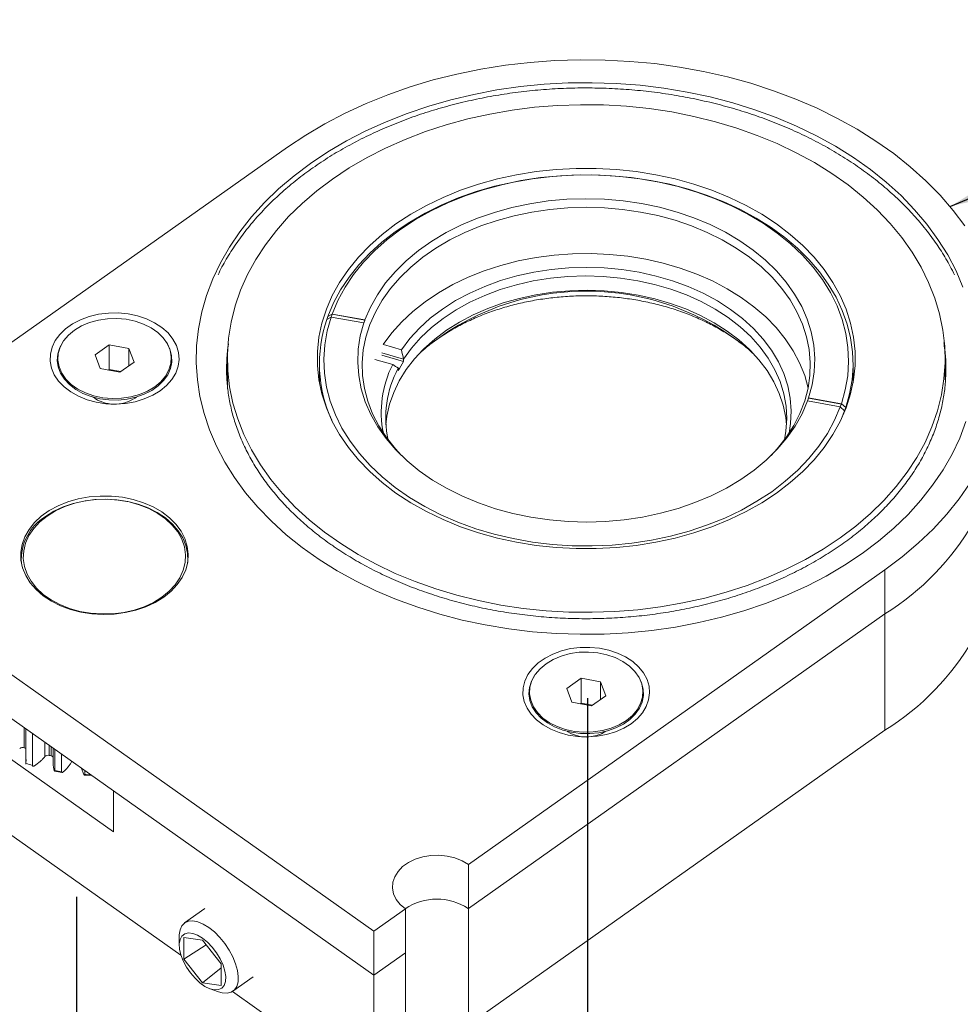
# Paper-space layout 'Sheet2' of a CAD drawing. Header units: inches. Extents: x 3.37 to 8.28, y 2.49 to 5.88.
# Tile 3 of 4: x 4.51 to 6.63, y 3.66 to 5.88. Entities that reach past the tile are written whole.
import ezdxf

# ---------------------------------------------------------------- set-up
doc = ezdxf.new("R2010")
doc.units = ezdxf.units.IN
doc.header["$MEASUREMENT"] = 0
doc.layers.add('SLD-0', color=7, linetype='Continuous')
doc.styles.add('SLDTEXTSTYLE3', font='TXT', dxfattribs={"width": 0.75})
doc.dimstyles.new('SLDDIMSTYLE0', dxfattribs={"dimtxt": 0.125, "dimasz": 0.13, "dimexe": 0, "dimexo": 0.0625, "dimgap": 0.03125, "dimtad": 0, "dimtih": 1, "dimtoh": 1, "dimrnd": 1e-09, "dimzin": 12, "dimdsep": 46, "dimtxsty": 'SLDTEXTSTYLE3', "dimsah": 1, "dimcen": 0.09, "dimadec": 0, "dimazin": 3, "dimtfac": 1, "dimtofl": 0, "dimtmove": 0, "dimatfit": 3, "dimfxl": 1, "dimfrac": 2, "dimtolj": 1, "dimtzin": 12, "dimarcsym": 0})
doc.dimstyles.new('SLDDIMSTYLE4', dxfattribs={"dimtxt": 0.125, "dimasz": 0.13, "dimexe": 0, "dimexo": 0.0625, "dimgap": 0.03125, "dimtad": 0, "dimtih": 1, "dimtoh": 1, "dimrnd": 1e-09, "dimzin": 12, "dimdsep": 46, "dimtxsty": 'SLDTEXTSTYLE3', "dimsah": 1, "dimcen": 0, "dimadec": 0, "dimazin": 3, "dimtfac": 1, "dimtofl": 0, "dimtmove": 0, "dimatfit": 3, "dimfxl": 1, "dimfrac": 2, "dimtolj": 1, "dimtzin": 12, "dimarcsym": 0})

# ---------------------------------------------------------------- blocks, each defined once
blk = doc.blocks.new('_D_3')
at = {"layer": 'SLD-0'}
for p, q in [((5.7899, 4.3494), (5.7899, 3.3055)), ((4.6409, 3.9029), (4.6409, 2.493)), ((5.7899, 3.3939), (5.5597, 3.2312)), ((5.0297, 3.2058), (5.0043, 3.2058)), ((5.0043, 3.2058), (5.0043, 3.0073)), ((5.5088, 3.2058), (5.5342, 3.2058)), ((5.5342, 3.2058), (5.5342, 3.0073)), ((5.0043, 3.0073), (5.0297, 3.0073)), ((5.5342, 3.0073), (5.5088, 3.0073)), ((4.6409, 2.5814), (4.9787, 2.8203))]:
    blk.add_line(p, q, dxfattribs=at)
for points in [[(5.7899, 3.3939), (5.6865, 3.3453), (5.7095, 3.3126)], [(4.6409, 2.5814), (4.7443, 2.6301), (4.7213, 2.6628)]]:
    blk.add_solid(points, dxfattribs=at)
at = {"layer": 'SLD-0', "char_height": 0.125, "attachment_point": 1, "style": 'SLDTEXTSTYLE3'}
for s, insert in [('41.28', (5.0614, 3.1685, -1.3556)), ('1.63', (5.0568, 2.9814, -1.3556))]:
    blk.add_mtext(s, dxfattribs=dict(at, insert=insert))
blk = doc.blocks.new('_D_4')
at = {"layer": 'SLD-0'}
for p, q in [((7.7707, 5.875), (7.7453, 5.875)), ((7.7453, 5.875), (7.7453, 5.6766)), ((8.2498, 5.875), (8.2752, 5.875)), ((8.2752, 5.875), (8.2752, 5.6766)), ((6.6068, 5.4557), (7.1842, 5.695)), ((7.1842, 5.695), (7.3092, 5.695)), ((7.7453, 5.6766), (7.7707, 5.6766)), ((8.2752, 5.6766), (8.2498, 5.6766))]:
    blk.add_line(p, q, dxfattribs=at)
blk.add_solid([(6.6068, 5.4557), (6.7266, 5.4837), (6.7113, 5.5207)], dxfattribs=at)
at = {"layer": 'SLD-0', "char_height": 0.125, "attachment_point": 1, "style": 'SLDTEXTSTYLE3'}
for s, insert in [('24.13', (7.8024, 5.8377, -0.5845)), ('TRUE', (7.3092, 5.6526, -0.5845)), ('R.95', (7.7934, 5.6507, -0.5845))]:
    blk.add_mtext(s, dxfattribs=dict(at, insert=insert))

psp = doc.layouts.new('Sheet2')

# ---------------------------------------------------------------- linework, layer by layer
at = {"color": 7, "linetype": 'Continuous', "lineweight": 15}
for p, q in [((5.1154, 5.5883), (4.1785, 4.9258)), ((5.2134, 5.2064), (5.2037, 5.2011)), ((5.2062, 5.2079), (5.2159, 5.2133)), ((4.7147, 5.1444), (4.6826, 5.1216)), ((4.7586, 5.136), (4.7147, 5.1444)), ((4.7147, 5.0887), (4.7147, 5.1444)), ((4.7704, 5.105), (4.7586, 5.136)), ((4.7586, 5.0967), (4.7586, 5.136)), ((5.3315, 5.1446), (5.3714, 5.133)), ((4.6826, 5.1216), (4.6943, 5.0906)), ((5.3764, 5.1117), (5.3274, 5.126)), ((5.3764, 5.1062), (5.3274, 5.1205)), ((4.7382, 5.0823), (4.7704, 5.105)), ((4.9801, 5.1133), (4.9801, 5.0652)), ((5.1871, 5.102), (5.1871, 5.0584)), ((5.3519, 5.0997), (5.3121, 5.1113)), ((5.3764, 5.1117), (5.3764, 5.1062)), ((6.3871, 5.0584), (6.3871, 5.102)), ((6.5941, 5.0652), (6.5941, 5.1133)), ((4.6943, 5.0906), (4.7382, 5.0823)), ((5.3646, 5.086), (5.3646, 5.0914)), ((4.9801, 5.0652), (4.9806, 5.0452)), ((5.1871, 5.0692), (5.1862, 5.0638)), ((6.3881, 5.0638), (6.3871, 5.0692)), ((6.2911, 5.0232), (6.2911, 5.024)), ((6.3681, 4.996), (6.3584, 5.0048)), ((6.3608, 5.0117), (6.3705, 5.0029)), ((6.3681, 4.996), (6.3594, 4.9745)), ((3.9663, 4.7758), (5.3098, 3.8258)), ((3.9663, 4.6768), (5.3098, 3.7268)), ((5.522, 3.9758), (6.4589, 4.6383)), ((6.4589, 4.6383), (6.4589, 4.5393)), ((5.522, 3.8768), (6.4589, 4.5393)), ((6.4589, 4.2777), (6.4589, 4.5393)), ((4.8757, 3.7721), (3.9663, 4.4152)), ((5.7754, 4.3944), (5.7432, 4.3716)), ((5.8193, 4.386), (5.7754, 4.3944)), ((5.7754, 4.3387), (5.7754, 4.3944)), ((5.8311, 4.355), (5.8193, 4.386)), ((5.8193, 4.3467), (5.8193, 4.386)), ((5.7432, 4.3716), (5.755, 4.3406)), ((5.755, 4.3406), (5.7989, 4.3323)), ((5.7989, 4.3323), (5.8311, 4.355)), ((4.527, 4.2804), (4.527, 4.2055)), ((4.5272, 4.2028), (4.5272, 4.2802)), ((6.4589, 4.2777), (5.522, 3.6152)), ((4.5418, 4.1985), (4.5418, 4.2699)), ((4.5886, 4.2368), (4.5886, 4.2054)), ((4.592, 4.1868), (4.592, 4.2344)), ((4.485, 4.2182), (4.7238, 4.0493)), ((4.5277, 4.2121), (4.527, 4.2032)), ((4.6074, 4.1841), (4.6074, 4.2235)), ((4.6303, 4.2073), (4.6299, 4.2067)), ((4.5917, 4.1854), (4.6085, 4.1825)), ((4.6525, 4.1916), (4.6576, 4.1783)), ((4.6596, 4.1781), (4.6596, 4.1866)), ((4.659, 4.1767), (4.675, 4.1757)), ((5.3098, 3.7268), (4.7238, 4.1412)), ((4.7238, 4.1412), (4.7238, 4.0493)), ((5.522, 3.9758), (5.522, 3.8768)), ((4.9294, 3.8765), (4.884, 3.8445)), ((5.3098, 3.8258), (5.3806, 3.8758)), ((5.3806, 3.8758), (5.3806, 3.7768)), ((5.522, 3.6152), (5.522, 3.8768)), ((4.8719, 3.8147), (4.8719, 3.7947)), ((4.9242, 3.8059), (4.8825, 3.8113)), ((4.8825, 3.8113), (4.8825, 3.7631)), ((5.3098, 3.8258), (5.3098, 3.7268)), ((4.9326, 3.7952), (4.8825, 3.7631)), ((4.966, 3.7523), (4.9242, 3.8059)), ((5.3098, 3.7268), (5.3806, 3.7768)), ((5.3806, 3.5152), (5.3806, 3.7768)), ((4.8825, 3.7631), (4.9242, 3.7095)), ((4.966, 3.7432), (4.9242, 3.7095)), ((4.966, 3.704), (4.966, 3.7523)), ((4.9926, 3.691), (5.0379, 3.723)), ((5.3098, 3.4652), (5.3098, 3.7268)), ((4.9242, 3.7095), (4.966, 3.704)), ((4.9416, 3.696), (4.9605, 3.6894)), ((5.3098, 3.4652), (4.9915, 3.6903))]:
    psp.add_line(p, q, dxfattribs=at)
at = {"color": 144, "linetype": 'Continuous', "lineweight": 0}
for p, q in [((5.2062, 5.2079), (5.2037, 5.2011)), ((5.2159, 5.2133), (5.2134, 5.2064)), ((5.2134, 5.2064), (5.2872, 5.1935)), ((5.2159, 5.2126), (5.2137, 5.2064)), ((5.2896, 5.2003), (5.2159, 5.2133)), ((5.2896, 5.1996), (5.2159, 5.2126)), ((5.2872, 5.1928), (5.2896, 5.1996)), ((4.7147, 5.0887), (4.7125, 5.0871)), ((4.7404, 5.0838), (4.7147, 5.0887)), ((4.7724, 5.0242), (4.7756, 5.0266)), ((6.2847, 5.0178), (6.3584, 5.0048)), ((6.2871, 5.024), (6.2849, 5.0178)), ((6.3608, 5.0117), (6.2871, 5.0247)), ((6.3608, 5.011), (6.2871, 5.024)), ((6.3584, 5.0048), (6.3608, 5.0117)), ((6.3681, 4.996), (6.3705, 5.0029)), ((6.3705, 5), (6.3705, 5.0029)), ((6.3681, 4.996), (6.3681, 4.994)), ((5.7754, 4.3387), (5.7732, 4.3371)), ((5.8011, 4.3338), (5.7754, 4.3387)), ((4.5234, 4.2829), (4.5234, 4.238)), ((4.5837, 4.2201), (4.5837, 4.2403))]:
    psp.add_line(p, q, dxfattribs=at)
at = {"color": 8, "linetype": 'Continuous', "lineweight": 15}
for p, q in [((4.5699, 4.2183), (4.5699, 4.25)), ((4.5797, 4.2431), (4.5797, 4.221)), ((4.6299, 4.2067), (4.6299, 4.2076))]:
    psp.add_line(p, q, dxfattribs=at)
at = {"color": 7, "linetype": 'Continuous', "lineweight": 15, "flags": 128}
for points in [[(6.6386, 5.4112), (6.6122, 5.4463), (6.5829, 5.4803), (6.5507, 5.513), (6.5159, 5.5443), (6.4785, 5.574), (6.4387, 5.6022), (6.3966, 5.6286), (6.3523, 5.6532), (6.3061, 5.676), (6.2581, 5.6967), (6.2084, 5.7154), (6.1572, 5.732), (6.1047, 5.7464), (6.0511, 5.7586), (5.9966, 5.7685), (5.9413, 5.7762), (5.8855, 5.7814), (5.8294, 5.7844), (5.7731, 5.785), (5.7168, 5.7832), (5.6608, 5.7791), (5.6053, 5.7726), (5.5503, 5.7639), (5.4963, 5.7528), (5.4432, 5.7395), (5.3913, 5.724), (5.3409, 5.7063), (5.292, 5.6866), (5.2448, 5.6648), (5.1996, 5.6412), (5.1564, 5.6156), (5.1154, 5.5883)], [(6.6343, 5.2738), (6.6187, 5.3104), (6.5999, 5.3462), (6.5781, 5.3811), (6.5533, 5.4151), (6.5256, 5.4478), (6.4951, 5.4794), (6.4618, 5.5095), (6.4261, 5.5381), (6.3879, 5.5651), (6.3474, 5.5904), (6.3048, 5.6139), (6.2602, 5.6355), (6.2139, 5.6551), (6.1659, 5.6726), (6.1165, 5.688), (6.0658, 5.7013), (6.0141, 5.7123), (5.9615, 5.7211), (5.9083, 5.7275), (5.8546, 5.7316), (5.8006, 5.7334), (5.7466, 5.7328), (5.6928, 5.7298), (5.6393, 5.7246), (5.5863, 5.717), (5.5342, 5.7071), (5.483, 5.6949), (5.4329, 5.6806), (5.3842, 5.6641), (5.337, 5.6455), (5.2915, 5.6249), (5.2479, 5.6024), (5.2064, 5.578), (5.167, 5.5518), (5.13, 5.524), (5.0955, 5.4946), (5.0636, 5.4638), (5.0345, 5.4316), (5.0082, 5.3982), (4.9849, 5.3638), (4.9646, 5.3284), (4.9474, 5.2922), (4.9334, 5.2553), (4.9227, 5.2179), (4.9152, 5.18), (4.9111, 5.1419), (4.9102, 5.1038), (4.9127, 5.0656), (4.9185, 5.0276), (4.9277, 4.99), (4.94, 4.9528), (4.9556, 4.9162), (4.9743, 4.8804), (4.9962, 4.8455), (5.021, 4.8115), (5.0487, 4.7788), (5.0792, 4.7473), (5.1124, 4.7171), (5.1482, 4.6885), (5.1864, 4.6615), (5.2269, 4.6362), (5.2695, 4.6127), (5.314, 4.5911), (5.3604, 4.5715), (5.4084, 4.554), (5.4578, 4.5386), (5.5084, 4.5253), (5.5602, 4.5143), (5.6127, 4.5056), (5.666, 4.4991), (5.7197, 4.495), (5.7736, 4.4932), (5.8276, 4.4938), (5.8815, 4.4968), (5.935, 4.502), (5.9879, 4.5096), (6.0401, 4.5195), (6.0913, 4.5317), (6.1414, 4.546), (6.1901, 4.5625), (6.2373, 4.5811), (6.2828, 4.6017), (6.3264, 4.6242), (6.3679, 4.6486), (6.4073, 4.6748)], [(6.3578, 4.7098), (6.3932, 4.7365), (6.4261, 4.7647), (6.4563, 4.7944), (6.4839, 4.8254), (6.5085, 4.8575), (6.5302, 4.8907), (6.5489, 4.9248), (6.5644, 4.9597), (6.5767, 4.9953), (6.5858, 5.0313), (6.5915, 5.0676), (6.594, 5.1042), (6.5932, 5.1407), (6.5891, 5.1772), (6.5816, 5.2134), (6.5709, 5.2492), (6.557, 5.2844), (6.5399, 5.3189), (6.5197, 5.3526), (6.4966, 5.3853), (6.4704, 5.4169), (6.4415, 5.4472), (6.4099, 5.4762), (6.3758, 5.5037), (6.3392, 5.5295), (6.3003, 5.5537), (6.2594, 5.576), (6.2165, 5.5965), (6.1718, 5.6149), (6.1256, 5.6313), (6.078, 5.6456), (6.0291, 5.6577), (5.9793, 5.6675), (5.9287, 5.6751), (5.8775, 5.6804), (5.8259, 5.6833), (5.7742, 5.6839), (5.7225, 5.6821), (5.6711, 5.678), (5.6202, 5.6716), (5.57, 5.6629), (5.5206, 5.6519), (5.4723, 5.6387), (5.4254, 5.6234), (5.3799, 5.606), (5.3361, 5.5865), (5.2942, 5.5651), (5.2542, 5.5418), (5.2165, 5.5168), (5.1811, 5.4901), (5.1482, 5.4619), (5.1179, 5.4322), (5.0904, 5.4013), (5.0658, 5.3691), (5.0441, 5.3359), (5.0254, 5.3018), (5.0099, 5.2669), (4.9976, 5.2314), (4.9885, 5.1953), (4.9827, 5.159), (4.9802, 5.1225), (4.9811, 5.0859), (4.9852, 5.0494), (4.9927, 5.0132), (5.0034, 4.9774), (5.0173, 4.9422), (5.0344, 4.9077), (5.0545, 4.874), (5.0777, 4.8413), (5.1038, 4.8097), (5.1327, 4.7794), (5.1643, 4.7504), (5.1985, 4.7229), (5.2351, 4.6971), (5.2739, 4.6729), (5.3149, 4.6506), (5.3578, 4.6301), (5.4025, 4.6117), (5.4487, 4.5953), (5.4963, 4.581), (5.5452, 4.5689), (5.595, 4.5591), (5.6456, 4.5515), (5.6968, 4.5463), (5.7483, 4.5433), (5.8001, 4.5427), (5.8517, 4.5445), (5.9032, 4.5486), (5.9541, 4.555), (6.0043, 4.5637), (6.0537, 4.5747), (6.1019, 4.5879), (6.1489, 4.6032), (6.1944, 4.6207), (6.2382, 4.6401), (6.2801, 4.6615), (6.32, 4.6848), (6.3578, 4.7098)], [(6.2149, 4.8108), (6.2457, 4.8343), (6.2739, 4.8593), (6.2994, 4.8857), (6.322, 4.9134), (6.3417, 4.9422), (6.3582, 4.972), (6.3715, 5.0026), (6.3816, 5.0338), (6.3883, 5.0654), (6.3917, 5.0973), (6.3917, 5.1293), (6.3883, 5.1612), (6.3816, 5.1928), (6.3715, 5.224), (6.3582, 5.2546), (6.3417, 5.2844), (6.322, 5.3132), (6.2994, 5.3409), (6.2739, 5.3673), (6.2457, 5.3924), (6.2149, 5.4158), (6.1818, 5.4376), (6.1464, 5.4575), (6.109, 5.4755), (6.0698, 5.4915), (6.0291, 5.5054), (5.987, 5.5171), (5.9437, 5.5265), (5.8996, 5.5336), (5.8549, 5.5384), (5.8098, 5.5408), (5.7645, 5.5408), (5.7194, 5.5384), (5.6747, 5.5336), (5.6306, 5.5265), (5.5873, 5.5171), (5.5452, 5.5054), (5.5044, 5.4915), (5.4653, 5.4755), (5.4279, 5.4575), (5.3925, 5.4376), (5.3593, 5.4158), (5.3286, 5.3924), (5.3004, 5.3673), (5.2749, 5.3409), (5.2522, 5.3132), (5.2326, 5.2844), (5.2161, 5.2546), (5.2028, 5.224), (5.1927, 5.1928), (5.1859, 5.1612), (5.1826, 5.1293), (5.1826, 5.0973), (5.1859, 5.0654), (5.1927, 5.0338), (5.2028, 5.0026), (5.2161, 4.972), (5.2326, 4.9422), (5.2522, 4.9134), (5.2749, 4.8857), (5.3004, 4.8593), (5.3286, 4.8343), (5.3593, 4.8108), (5.3925, 4.789), (5.4279, 4.7691), (5.4653, 4.7511), (5.5044, 4.7351), (5.5452, 4.7212), (5.5873, 4.7095), (5.6306, 4.7001), (5.6747, 4.693), (5.7194, 4.6882), (5.7645, 4.6858), (5.8098, 4.6858), (5.8549, 4.6882), (5.8996, 4.693), (5.9437, 4.7001), (5.987, 4.7095), (6.0291, 4.7212), (6.0698, 4.7351), (6.109, 4.7511), (6.1464, 4.7691), (6.1818, 4.789), (6.2149, 4.8108)], [(5.2062, 5.2079), (5.2189, 5.2382), (5.2348, 5.2677), (5.2537, 5.2963), (5.2756, 5.3238), (5.3004, 5.35), (5.3278, 5.3749), (5.3577, 5.3983), (5.3901, 5.4201), (5.4246, 5.4401), (5.4612, 5.4582), (5.4995, 5.4743), (5.5394, 5.4884), (5.5808, 5.5004), (5.6232, 5.5101), (5.6666, 5.5176), (5.7106, 5.5228), (5.755, 5.5256), (5.7997, 5.5262), (5.8442, 5.5243), (5.8885, 5.5202), (5.9321, 5.5137), (5.975, 5.5049), (6.0168, 5.4939), (6.0574, 5.4808), (6.0965, 5.4655), (6.1338, 5.4483), (6.1693, 5.4291), (6.2026, 5.4081), (6.2336, 5.3854), (6.2622, 5.3611), (6.2881, 5.3355), (6.3113, 5.3085), (6.3315, 5.2804), (6.3488, 5.2512), (6.3629, 5.2213), (6.3739, 5.1907), (6.3816, 5.1596), (6.386, 5.1282), (6.3871, 5.0967), (6.3849, 5.0652), (6.3793, 5.0338), (6.3705, 5.0029)], [(6.3608, 5.0117), (6.3697, 5.0429), (6.3751, 5.0744), (6.3771, 5.1062), (6.3757, 5.1379), (6.3709, 5.1695), (6.3627, 5.2008), (6.3512, 5.2315), (6.3363, 5.2615), (6.3183, 5.2906), (6.2972, 5.3187), (6.2732, 5.3456), (6.2463, 5.371), (6.2168, 5.395), (6.1847, 5.4173), (6.1504, 5.4378), (6.1139, 5.4564), (6.0756, 5.473), (6.0356, 5.4875), (5.9941, 5.4997), (5.9514, 5.5098), (5.9078, 5.5174), (5.8635, 5.5227), (5.8187, 5.5257), (5.7738, 5.5261), (5.7289, 5.5242), (5.6844, 5.5199), (5.6404, 5.5132), (5.5973, 5.5041), (5.5554, 5.4927), (5.5147, 5.4791), (5.4757, 5.4634), (5.4384, 5.4456), (5.4032, 5.4258), (5.3702, 5.4042), (5.3396, 5.3809), (5.3117, 5.3561), (5.2864, 5.3297), (5.2641, 5.3021), (5.2449, 5.2734), (5.2287, 5.2438), (5.2159, 5.2133)], [(5.2896, 5.2003), (5.3019, 5.2289), (5.3174, 5.2566), (5.3361, 5.2834), (5.3579, 5.309), (5.3825, 5.3332), (5.4099, 5.3559), (5.4398, 5.377), (5.4721, 5.3963), (5.5065, 5.4136), (5.5428, 5.4288), (5.5807, 5.4419), (5.6201, 5.4528), (5.6605, 5.4613), (5.7018, 5.4675), (5.7437, 5.4712), (5.7859, 5.4725), (5.8281, 5.4714), (5.87, 5.4678), (5.9113, 5.4617), (5.9519, 5.4533), (5.9913, 5.4426), (6.0293, 5.4297), (6.0657, 5.4145), (6.1002, 5.3973), (6.1326, 5.3782), (6.1627, 5.3572), (6.1902, 5.3346), (6.215, 5.3105), (6.237, 5.2849), (6.2558, 5.2582), (6.2716, 5.2305), (6.284, 5.202), (6.2932, 5.1729), (6.2989, 5.1433), (6.3011, 5.1135), (6.2999, 5.0836), (6.2952, 5.054), (6.2871, 5.0247)], [(5.9089, 5.4426), (5.8687, 5.4485), (5.8279, 5.452), (5.7868, 5.4532), (5.7457, 5.452), (5.7049, 5.4484), (5.6646, 5.4425), (5.6252, 5.4343), (5.5868, 5.4238), (5.5498, 5.4112), (5.5143, 5.3965), (5.4807, 5.3798), (5.4491, 5.3612), (5.4198, 5.3408), (5.3929, 5.3188), (5.3686, 5.2953), (5.3471, 5.2706), (5.3285, 5.2446), (5.313, 5.2177), (5.3007, 5.19), (5.2915, 5.1616), (5.2857, 5.1328), (5.2832, 5.1038), (5.2841, 5.0748), (5.2883, 5.0458), (5.2959, 5.0173), (5.3067, 4.9892), (5.3207, 4.9619), (5.3378, 4.9354), (5.3579, 4.9101), (5.3716, 4.8951)], [(6.2027, 4.8951), (6.2168, 4.9105), (6.2368, 4.9359), (6.2539, 4.9624), (6.2678, 4.9897), (6.2786, 5.0178), (6.2861, 5.0464), (6.2902, 5.0753), (6.291, 5.1043), (6.2885, 5.1334), (6.2826, 5.1621), (6.2734, 5.1905), (6.261, 5.2182), (6.2454, 5.2451), (6.2268, 5.271), (6.2053, 5.2958), (6.181, 5.3192), (6.154, 5.3412), (6.1246, 5.3615), (6.093, 5.3801), (6.0593, 5.3968), (6.0238, 5.4115), (5.9868, 5.424), (5.9484, 5.4345), (5.9089, 5.4426)], [(5.3714, 5.133), (5.3901, 5.1579), (5.4119, 5.1816), (5.4364, 5.2038), (5.4636, 5.2245), (5.4933, 5.2434), (5.5251, 5.2604), (5.5589, 5.2755), (5.5944, 5.2884), (5.6313, 5.299), (5.6694, 5.3074), (5.7084, 5.3134), (5.748, 5.317), (5.7879, 5.3182), (5.8277, 5.317), (5.8673, 5.3133), (5.9063, 5.3072), (5.9443, 5.2987), (5.9812, 5.2879), (6.0167, 5.275), (6.0504, 5.2599), (6.0821, 5.2428), (6.1117, 5.2238), (6.1388, 5.2031), (6.1632, 5.1808), (6.1849, 5.1571), (6.2035, 5.1321), (6.2191, 5.1061), (6.2314, 5.0793), (6.2404, 5.0518), (6.246, 5.0238), (6.2481, 4.9957), (6.2468, 4.9675), (6.2433, 4.9453)], [(6.2326, 4.9304), (6.2362, 4.9502), (6.2381, 4.9782), (6.2366, 5.0062), (6.2316, 5.0339), (6.2232, 5.0613), (6.2115, 5.088), (6.1965, 5.1139), (6.1783, 5.1388), (6.1571, 5.1624), (6.133, 5.1846), (6.1063, 5.2053), (6.0772, 5.2242), (6.0458, 5.2413), (6.0124, 5.2563), (5.9773, 5.2692), (5.9407, 5.2799), (5.9029, 5.2882), (5.8642, 5.2942), (5.825, 5.2978), (5.7854, 5.2989), (5.7459, 5.2976), (5.7066, 5.2938), (5.668, 5.2876), (5.6304, 5.279), (5.5939, 5.2681), (5.5589, 5.2551), (5.5257, 5.2398), (5.4945, 5.2226), (5.4655, 5.2036), (5.439, 5.1827), (5.4152, 5.1604), (5.3943, 5.1366), (5.3764, 5.1117)], [(5.3367, 4.964), (5.3389, 4.9834), (5.3449, 5.0105), (5.3542, 5.0372), (5.3666, 5.0632), (5.3822, 5.0883), (5.4007, 5.1124), (5.4222, 5.1353), (5.4463, 5.1568), (5.4729, 5.1767), (5.5019, 5.195), (5.533, 5.2114), (5.566, 5.2259), (5.6006, 5.2383), (5.6366, 5.2485), (5.6737, 5.2566), (5.7116, 5.2623), (5.7501, 5.2658), (5.7889, 5.2668), (5.8277, 5.2655), (5.8661, 5.2619), (5.904, 5.2559), (5.941, 5.2477), (5.9769, 5.2372), (6.0114, 5.2246), (6.0442, 5.21), (6.0751, 5.1934), (6.1039, 5.175), (6.1303, 5.1549), (6.1542, 5.1332), (6.1753, 5.1102), (6.1936, 5.0861), (6.2089, 5.0608), (6.2211, 5.0348), (6.23, 5.0081), (6.2357, 4.9809), (6.2376, 4.964)], [(4.829, 5.0408), (4.8122, 5.0306), (4.7933, 5.0223), (4.7729, 5.0162), (4.7514, 5.0123), (4.7293, 5.0108), (4.7071, 5.0117), (4.6854, 5.015), (4.6646, 5.0206), (4.6453, 5.0283), (4.628, 5.0381), (4.6129, 5.0496), (4.6004, 5.0626), (4.591, 5.0768), (4.5847, 5.0919), (4.5817, 5.1074), (4.5821, 5.1231), (4.586, 5.1386), (4.5931, 5.1534), (4.6033, 5.1674), (4.6164, 5.18), (4.6321, 5.1911), (4.65, 5.2004), (4.6697, 5.2077), (4.6907, 5.2127), (4.7126, 5.2154), (4.7348, 5.2157), (4.7568, 5.2136), (4.7781, 5.2091), (4.7982, 5.2024), (4.8166, 5.1936), (4.8329, 5.183), (4.8467, 5.1707), (4.8576, 5.157), (4.8655, 5.1424), (4.8702, 5.127), (4.8715, 5.1113), (4.8693, 5.0957), (4.8639, 5.0805), (4.8552, 5.0661), (4.8435, 5.0527), (4.829, 5.0408)], [(4.6363, 5.1771), (4.6227, 5.1657), (4.6119, 5.1529), (4.6043, 5.139), (4.5999, 5.1245), (4.5991, 5.1096), (4.6017, 5.0948), (4.6077, 5.0805), (4.6169, 5.0671), (4.6292, 5.055), (4.6441, 5.0445), (4.6612, 5.0358), (4.6801, 5.0293), (4.7003, 5.025), (4.7212, 5.0232), (4.7423, 5.0238), (4.7629, 5.0269), (4.7825, 5.0323), (4.8006, 5.0399), (4.8167, 5.0495), (4.8303, 5.0609), (4.8411, 5.0737), (4.8487, 5.0876), (4.853, 5.1022), (4.8539, 5.117), (4.8513, 5.1318), (4.8453, 5.1461), (4.836, 5.1595), (4.8238, 5.1716), (4.8089, 5.1821), (4.7918, 5.1908), (4.7728, 5.1973), (4.7527, 5.2016), (4.7317, 5.2034), (4.7107, 5.2028), (4.6901, 5.1997), (4.6705, 5.1943), (4.6524, 5.1867), (4.6363, 5.1771)], [(5.2134, 5.2064), (5.2046, 5.1753), (5.1992, 5.1437), (5.1972, 5.112), (5.1986, 5.0802), (5.2034, 5.0486), (5.2116, 5.0173), (5.2231, 4.9866), (5.2379, 4.9566), (5.256, 4.9275), (5.277, 4.8994), (5.3011, 4.8726), (5.328, 4.8471), (5.3575, 4.8231), (5.3896, 4.8008), (5.4239, 4.7803), (5.4603, 4.7617), (5.4987, 4.7451), (5.5387, 4.7307), (5.5802, 4.7184), (5.6229, 4.7084), (5.6665, 4.7007), (5.7108, 4.6954), (5.7556, 4.6925), (5.8005, 4.692), (5.8454, 4.6939), (5.8899, 4.6982), (5.9339, 4.705), (5.9769, 4.714), (6.0189, 4.7254), (6.0596, 4.739), (6.0986, 4.7547), (6.1359, 4.7725), (6.1711, 4.7923), (6.2041, 4.8139), (6.2346, 4.8372), (6.2626, 4.8621), (6.2878, 4.8884), (6.3101, 4.916), (6.3294, 4.9447), (6.3455, 4.9744), (6.3584, 5.0048)], [(6.2847, 5.0178), (6.2724, 4.9892), (6.2569, 4.9615), (6.2381, 4.9347), (6.2164, 4.9091), (6.1917, 4.8849), (6.1644, 4.8622), (6.1344, 4.8411), (6.1022, 4.8219), (6.0678, 4.8046), (6.0315, 4.7893), (5.9935, 4.7762), (5.9542, 4.7653), (5.9138, 4.7568), (5.8724, 4.7507), (5.8306, 4.7469), (5.7884, 4.7456), (5.7462, 4.7468), (5.7043, 4.7504), (5.6629, 4.7564), (5.6224, 4.7648), (5.583, 4.7755), (5.545, 4.7885), (5.5086, 4.8036), (5.4741, 4.8208), (5.4417, 4.8399), (5.4116, 4.8609), (5.3841, 4.8835), (5.3593, 4.9077), (5.3373, 4.9332), (5.3184, 4.9599), (5.3027, 4.9876), (5.2902, 5.0161), (5.2811, 5.0453), (5.2754, 5.0748), (5.2732, 5.1046), (5.2744, 5.1345), (5.2791, 5.1642), (5.2872, 5.1935)], [(4.8432, 5.1497), (4.844, 5.1483), (4.851, 5.1345), (4.8547, 5.1201), (4.8552, 5.1054), (4.8523, 5.0909), (4.8461, 5.0769), (4.8368, 5.0638), (4.8247, 5.0519), (4.81, 5.0415), (4.7932, 5.0329), (4.7746, 5.0264), (4.7548, 5.022), (4.7343, 5.0199), (4.7135, 5.0202), (4.6931, 5.0229), (4.6736, 5.0278), (4.6554, 5.0349), (4.6391, 5.0439), (4.625, 5.0547), (4.6136, 5.0669), (4.605, 5.0803), (4.5997, 5.0945), (4.5976, 5.1091), (4.5988, 5.1237), (4.6034, 5.1381), (4.6098, 5.1497)], [(6.4073, 4.6748), (6.4443, 4.7026), (6.4788, 4.732), (6.5107, 4.7628), (6.5398, 4.795), (6.5661, 4.8284), (6.5894, 4.8628), (6.6097, 4.8982), (6.6269, 4.9344), (6.6408, 4.9713)], [(6.4589, 4.6383), (6.4975, 4.6673), (6.5336, 4.6978), (6.5671, 4.7298), (6.5979, 4.7632), (6.6258, 4.7977), (6.6508, 4.8334)], [(4.837, 4.5768), (4.8536, 4.5902), (4.8675, 4.605), (4.8785, 4.621), (4.8864, 4.6379), (4.891, 4.6555), (4.8922, 4.6732), (4.8901, 4.691), (4.8847, 4.7084), (4.876, 4.7251), (4.8643, 4.7408), (4.8497, 4.7554), (4.8325, 4.7684), (4.813, 4.7796), (4.7916, 4.789), (4.7685, 4.7962), (4.7444, 4.8012), (4.7195, 4.8038), (4.6943, 4.8041), (4.6693, 4.8021), (4.6449, 4.7976), (4.6215, 4.791), (4.5997, 4.7821), (4.5797, 4.7713), (4.5618, 4.7588), (4.5466, 4.7446), (4.5341, 4.7291), (4.5247, 4.7126), (4.5184, 4.6954), (4.5155, 4.6777), (4.5159, 4.6599), (4.5197, 4.6423), (4.5267, 4.6252), (4.5369, 4.6089), (4.5501, 4.5937), (4.5661, 4.58), (4.5845, 4.5678), (4.605, 4.5575), (4.6273, 4.5492), (4.6509, 4.5431), (4.6755, 4.5392), (4.7006, 4.5377), (4.7257, 4.5386), (4.7505, 4.5419), (4.7744, 4.5474), (4.7971, 4.5552), (4.8181, 4.565), (4.837, 4.5768)], [(4.5747, 4.7591), (4.5583, 4.7458), (4.5447, 4.7311), (4.534, 4.7152), (4.5264, 4.6984), (4.5222, 4.681), (4.5213, 4.6634), (4.5239, 4.6459), (4.5298, 4.6288), (4.5389, 4.6124), (4.5511, 4.5971), (4.5662, 4.583), (4.5838, 4.5706), (4.6036, 4.5599), (4.6254, 4.5513), (4.6485, 4.5448), (4.6727, 4.5407), (4.6975, 4.5389), (4.7224, 4.5395), (4.747, 4.5425), (4.7707, 4.5478), (4.7932, 4.5553), (4.814, 4.565), (4.8328, 4.5766), (4.8492, 4.5899), (4.8628, 4.6046), (4.8735, 4.6205), (4.8811, 4.6373), (4.8853, 4.6546), (4.8861, 4.6722), (4.8836, 4.6898), (4.8777, 4.7069), (4.8686, 4.7233), (4.8563, 4.7386), (4.8413, 4.7526), (4.8237, 4.7651), (4.8038, 4.7757), (4.7821, 4.7844), (4.759, 4.7908), (4.7348, 4.795), (4.71, 4.7968), (4.6851, 4.7962), (4.6605, 4.7932), (4.6368, 4.7879), (4.6143, 4.7803), (4.5935, 4.7707), (4.5747, 4.7591)], [(5.8879, 4.2921), (5.8713, 4.282), (5.8528, 4.2739), (5.8327, 4.2678), (5.8116, 4.264), (5.7899, 4.2626), (5.7681, 4.2634), (5.7468, 4.2667), (5.7264, 4.2722), (5.7074, 4.2798), (5.6903, 4.2894), (5.6755, 4.3007), (5.6633, 4.3135), (5.654, 4.3274), (5.6478, 4.3422), (5.6449, 4.3575), (5.6453, 4.3729), (5.649, 4.3881), (5.656, 4.4028), (5.6661, 4.4164), (5.679, 4.4289), (5.6944, 4.4398), (5.712, 4.4489), (5.7313, 4.456), (5.752, 4.461), (5.7735, 4.4636), (5.7953, 4.4639), (5.8169, 4.4618), (5.8379, 4.4575), (5.8576, 4.4509), (5.8757, 4.4423), (5.8917, 4.4318), (5.9052, 4.4197), (5.916, 4.4063), (5.9238, 4.3919), (5.9284, 4.3768), (5.9296, 4.3614), (5.9275, 4.346), (5.9221, 4.3311), (5.9136, 4.3169), (5.9021, 4.3038), (5.8879, 4.2921)], [(5.697, 4.4271), (5.6833, 4.4157), (5.6726, 4.4029), (5.6649, 4.389), (5.6606, 4.3745), (5.6597, 4.3596), (5.6623, 4.3448), (5.6683, 4.3305), (5.6776, 4.3171), (5.6898, 4.305), (5.7047, 4.2945), (5.7219, 4.2858), (5.7408, 4.2793), (5.761, 4.275), (5.7819, 4.2732), (5.8029, 4.2738), (5.8235, 4.2769), (5.8432, 4.2823), (5.8612, 4.2899), (5.8773, 4.2995), (5.8909, 4.3109), (5.9017, 4.3237), (5.9094, 4.3376), (5.9137, 4.3522), (5.9146, 4.367), (5.912, 4.3818), (5.9059, 4.3961), (5.8967, 4.4095), (5.8845, 4.4216), (5.8696, 4.4321), (5.8524, 4.4408), (5.8335, 4.4473), (5.8133, 4.4516), (5.7924, 4.4534), (5.7714, 4.4528), (5.7508, 4.4497), (5.7311, 4.4443), (5.713, 4.4367), (5.697, 4.4271)], [(5.9038, 4.3997), (5.9047, 4.3983), (5.9117, 4.3845), (5.9154, 4.3701), (5.9158, 4.3554), (5.9129, 4.3409), (5.9067, 4.3269), (5.8975, 4.3138), (5.8853, 4.3019), (5.8707, 4.2915), (5.8538, 4.2829), (5.8353, 4.2764), (5.8155, 4.272), (5.7949, 4.2699), (5.7742, 4.2702), (5.7538, 4.2729), (5.7342, 4.2778), (5.7161, 4.2849), (5.6997, 4.2939), (5.6857, 4.3047), (5.6742, 4.3169), (5.6657, 4.3303), (5.6603, 4.3445), (5.6582, 4.3591), (5.6595, 4.3737), (5.6641, 4.3881), (5.6704, 4.3997)], [(5.3806, 3.8758), (5.3688, 3.8858), (5.3598, 3.8972), (5.3539, 3.9096), (5.3514, 3.9225), (5.3522, 3.9356), (5.3564, 3.9483), (5.3639, 3.9602), (5.3743, 3.971), (5.3874, 3.9802), (5.4026, 3.9876), (5.4195, 3.9929), (5.4374, 3.9958), (5.4559, 3.9964), (5.4742, 3.9946), (5.4917, 3.9905), (5.5078, 3.9841), (5.522, 3.9758)], [(4.8719, 3.8147), (4.8719, 3.8178), (4.8737, 3.829), (4.8779, 3.8381), (4.8842, 3.8445), (4.8925, 3.8482), (4.9024, 3.849), (4.9136, 3.8469), (4.9257, 3.8419), (4.9383, 3.8342)], [(4.9383, 3.8342), (4.9509, 3.8241), (4.963, 3.8119), (4.9743, 3.7982), (4.9842, 3.7834), (4.9925, 3.768), (4.9988, 3.7526), (5.0029, 3.7377), (5.0047, 3.7239), (5.0041, 3.7117), (5.0011, 3.7015), (4.9959, 3.6938), (4.9886, 3.6887), (4.9794, 3.6864), (4.9688, 3.6871), (4.9605, 3.6894)], [(4.9242, 3.81), (4.9129, 3.8168), (4.9022, 3.8207), (4.8925, 3.8217), (4.8843, 3.8198), (4.8779, 3.8149), (4.8738, 3.8074), (4.8719, 3.7975), (4.8725, 3.7857), (4.8756, 3.7727), (4.8809, 3.759), (4.8882, 3.7452), (4.8972, 3.7319), (4.9075, 3.7199), (4.9185, 3.7097), (4.9298, 3.7017), (4.9409, 3.6963), (4.9512, 3.6938), (4.9602, 3.6943), (4.9675, 3.6977), (4.9728, 3.704), (4.9758, 3.7127), (4.9764, 3.7236), (4.9746, 3.736), (4.9704, 3.7495), (4.9641, 3.7634), (4.9558, 3.777), (4.9461, 3.7897), (4.9354, 3.8009), (4.9242, 3.81)]]:
    psp.add_lwpolyline(points, dxfattribs=at)
at = {"color": 144, "linetype": 'Continuous', "lineweight": 0, "flags": 128}
for points in [[(6.2862, 5.0469), (6.2783, 5.0752), (6.267, 5.1035), (6.2525, 5.1309), (6.2348, 5.1575), (6.2141, 5.1829), (6.1906, 5.207), (6.1643, 5.2297), (6.1354, 5.2508), (6.1042, 5.2702), (6.0709, 5.2876), (6.0357, 5.3031), (5.9987, 5.3165), (5.9604, 5.3277), (5.9209, 5.3366), (5.8804, 5.3432), (5.8394, 5.3474), (5.798, 5.3493), (5.7565, 5.3487), (5.7152, 5.3457), (5.6744, 5.3403), (5.6344, 5.3326), (5.5954, 5.3226), (5.5577, 5.3104), (5.5215, 5.296), (5.4872, 5.2795), (5.4549, 5.2611), (5.4248, 5.2409), (5.3971, 5.2191), (5.3721, 5.1957), (5.3499, 5.1709), (5.3306, 5.1449)], [(4.5712, 4.758), (4.59, 4.7697), (4.6109, 4.7795), (4.6334, 4.7872), (4.6572, 4.7927), (4.6819, 4.796), (4.7069, 4.7969), (4.7318, 4.7954), (4.7563, 4.7916), (4.7798, 4.7855), (4.802, 4.7772), (4.8224, 4.767), (4.8407, 4.7549), (4.8565, 4.7411), (4.8697, 4.7261), (4.8798, 4.7099), (4.8868, 4.6929), (4.8906, 4.6754), (4.891, 4.6576), (4.8906, 4.6537)]]:
    psp.add_lwpolyline(points, dxfattribs=at)
at = {"color": 144, "linetype": 'Continuous', "lineweight": 0}
for centre, radius, start, end in [((5.7871, 4.6904), 0.5745, 49.6088, 130.3912), ((4.7266, 5.0934), 0.0829, 233.5577, 303.5385), ((4.632, 4.6601), 0.1153, 121.8385, 183.1838), ((5.7871, 4.343), 0.0807, 237.6352, 303.2455), ((4.685, 4.6758), 0.4667, 249.7386, 250.2303), ((4.5823, 4.2124), 0.00782, 36.3615, 79.473), ((4.6911, 4.7285), 0.5506, 252.6864, 254.2727)]:
    psp.add_arc(centre, radius, start, end, dxfattribs=at)
at = {"color": 7, "linetype": 'Continuous', "lineweight": 15}
for centre, radius, start, end in [((5.4946, 5.1018), 0.3073, 161.1538, 204.4712), ((5.5638, 4.9923), 0.2376, 153.1262, 191.4074), ((5.6091, 4.9569), 0.2765, 147.3104, 152.1736), ((5.5697, 4.9801), 0.2334, 151.506, 192.2879), ((6.1455, 5.0419), 0.5923, 301.9481, 357.3295), ((6.1455, 4.7803), 0.5923, 301.9481, 357.3295), ((4.5197, 4.2283), 0.0103, 68.9594, 129.2271), ((4.577, 4.2117), 0.0097, 74.2258, 137.2884), ((4.6978, 4.7182), 0.511, 256.639, 257.1018), ((4.7008, 4.7694), 0.5926, 259.4239, 260.9342), ((5.4513, 3.7691), 0.1288, 56.7285, 123.6767), ((5.4513, 3.7692), 0.1287, 56.7012, 123.704)]:
    psp.add_arc(centre, radius, start, end, dxfattribs=at)
at = {"color": 8, "linetype": 'Continuous', "lineweight": 15}
psp.add_arc((4.7036, 4.7919), 0.6154, 265.8967, 267.124, dxfattribs=at)
at = {"color": 7, "linetype": 'Continuous', "lineweight": 15}
for points, knots in [([(6.6151, 5.3014), (6.612, 5.3078), (6.6033, 5.3257), (6.586, 5.3545), (6.5633, 5.3876), (6.5378, 5.4197), (6.5098, 5.4507), (6.4793, 5.4804), (6.4464, 5.5088), (6.4112, 5.5357), (6.3739, 5.5612), (6.3347, 5.585), (6.2935, 5.6071), (6.2506, 5.6274), (6.2062, 5.6459), (6.1603, 5.6625), (6.1132, 5.6771), (6.0649, 5.6897), (6.0158, 5.7003), (5.9658, 5.7088), (5.9153, 5.7152), (5.8643, 5.7195), (5.8131, 5.7217), (5.7617, 5.7217), (5.7105, 5.7196), (5.6595, 5.7153), (5.609, 5.7089), (5.559, 5.7004), (5.5098, 5.6898), (5.4616, 5.6772), (5.4144, 5.6626), (5.3685, 5.646), (5.324, 5.6275), (5.2811, 5.6072), (5.2398, 5.5851), (5.2005, 5.5613), (5.1631, 5.5358), (5.1278, 5.5087), (5.0949, 5.4803), (5.0642, 5.4504), (5.0361, 5.4193), (5.0105, 5.387), (4.9878, 5.3537), (4.9706, 5.3251), (4.9621, 5.3074), (4.9592, 5.3014)], [0, 0, 0, 0, 0.012784, 0.036309, 0.059887, 0.083515, 0.107189, 0.130902, 0.154648, 0.178419, 0.202209, 0.226013, 0.249826, 0.273644, 0.297465, 0.321285, 0.345103, 0.36892, 0.392734, 0.416545, 0.440355, 0.464163, 0.487971, 0.511779, 0.535587, 0.559397, 0.58321, 0.607026, 0.630845, 0.654669, 0.678498, 0.702331, 0.72617, 0.750012, 0.773857, 0.797702, 0.821545, 0.84538, 0.869204, 0.89301, 0.916792, 0.940541, 0.964251, 0.987914, 1, 1, 1, 1]), ([(5.4124, 5.1248), (5.4175, 5.1294), (5.4302, 5.141), (5.4531, 5.158), (5.4806, 5.1758), (5.5102, 5.1919), (5.5414, 5.2064), (5.5742, 5.2192), (5.6084, 5.2301), (5.6437, 5.239), (5.6799, 5.246), (5.7168, 5.2509), (5.7541, 5.2538), (5.7917, 5.2546), (5.8292, 5.2533), (5.8664, 5.2499), (5.9032, 5.2445), (5.9392, 5.2371), (5.9742, 5.2276), (6.008, 5.2163), (6.0405, 5.2031), (6.0713, 5.1882), (6.1003, 5.1717), (6.1273, 5.1536), (6.1483, 5.1375), (6.1594, 5.1271), (6.1631, 5.1236)], [0, 0, 0, 0, 0.029042, 0.07226, 0.115445, 0.158612, 0.20177, 0.244925, 0.288082, 0.331242, 0.374408, 0.417578, 0.460751, 0.503925, 0.547099, 0.59027, 0.633435, 0.676592, 0.719739, 0.762875, 0.806, 0.849117, 0.892227, 0.935335, 0.978449, 1, 1, 1, 1]), ([(5.2107, 4.6967), (5.2048, 4.7009), (5.1877, 4.7133), (5.1608, 4.7349), (5.1311, 4.7617), (5.1037, 4.7898), (5.0789, 4.8189), (5.0566, 4.8489), (5.037, 4.8798), (5.0201, 4.9115), (5.006, 4.9438), (4.9946, 4.9767), (4.9862, 5.01), (4.9807, 5.0436), (4.978, 5.0775), (4.9787, 5.1115), (4.9803, 5.1345), (4.9825, 5.1461), (4.9826, 5.1465)], [0, 0, 0, 0, 0.035368, 0.103324, 0.171302, 0.239333, 0.307443, 0.375659, 0.444012, 0.512533, 0.581249, 0.650181, 0.719338, 0.788706, 0.858254, 0.927927, 0.997647, 1, 1, 1, 1]), ([(6.591, 5.149), (6.5919, 5.1436), (6.5947, 5.127), (6.5962, 5.0989), (6.5956, 5.065), (6.5919, 5.031), (6.5852, 4.9973), (6.5756, 4.964), (6.5631, 4.9311), (6.5478, 4.8988), (6.5296, 4.8672), (6.5088, 4.8364), (6.4853, 4.8066), (6.4593, 4.7778), (6.4308, 4.7501), (6.4, 4.7237), (6.367, 4.6986), (6.3318, 4.6749), (6.2946, 4.6527), (6.2555, 4.6322), (6.2147, 4.6132), (6.1723, 4.5961), (6.1285, 4.5807), (6.0834, 4.5672), (6.0372, 4.5557), (5.9901, 4.5461), (5.9422, 4.5385), (5.8938, 4.5329), (5.8449, 4.5294), (5.7958, 4.528), (5.7467, 4.5287), (5.6978, 4.5315), (5.6492, 4.5363), (5.6011, 4.5431), (5.5537, 4.552), (5.5071, 4.5629), (5.4617, 4.5757), (5.4174, 4.5904), (5.3745, 4.6069), (5.3332, 4.6252), (5.2935, 4.6452), (5.2557, 4.6668), (5.2285, 4.6843), (5.2139, 4.6945), (5.2107, 4.6967)], [0, 0, 0, 0, 0.011987, 0.036958, 0.061972, 0.086998, 0.112003, 0.136962, 0.161856, 0.186676, 0.211419, 0.236089, 0.260695, 0.285246, 0.309752, 0.334224, 0.35867, 0.383099, 0.407516, 0.431928, 0.456336, 0.480743, 0.505152, 0.529563, 0.553977, 0.578394, 0.602815, 0.627238, 0.651663, 0.676088, 0.700514, 0.724939, 0.749362, 0.773781, 0.798196, 0.822606, 0.847011, 0.87141, 0.895803, 0.920191, 0.944575, 0.968956, 0.993338, 1, 1, 1, 1]), ([(4.5461, 4.1976), (4.5507, 4.2007), (4.555, 4.2039), (4.5611, 4.2091), (4.563, 4.2108), (4.5666, 4.2144), (4.5684, 4.2163), (4.5699, 4.2183)], [0, 0, 0, 0, 0.5, 0.5, 0.75, 0.75, 1, 1, 1, 1]), ([(4.611, 4.1837), (4.6149, 4.1872), (4.6184, 4.1909), (4.6232, 4.1966), (4.6247, 4.1986), (4.6276, 4.2026), (4.6289, 4.2046), (4.6299, 4.2067)], [0, 0, 0, 0, 0.5, 0.5, 0.75, 0.75, 1, 1, 1, 1]), ([(4.5888, 4.2054), (4.5887, 4.2045), (4.5883, 4.1983), (4.5897, 4.1923), (4.5909, 4.1871)], [0, 0, 0, 0, 0.155752, 1, 1, 1, 1]), ([(4.5909, 4.1871), (4.5911, 4.1866), (4.5912, 4.1862), (4.5913, 4.1859), (4.5914, 4.1856), (4.5916, 4.1854), (4.5917, 4.1854), (4.5918, 4.1853), (4.5918, 4.1854), (4.5919, 4.1856), (4.592, 4.1858), (4.592, 4.186), (4.592, 4.1864), (4.592, 4.1865), (4.592, 4.1867), (4.592, 4.1868)], [0, 0, 0, 0, 0.0000535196, 0.0000535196, 0.0000535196, 0.0001071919, 0.0001071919, 0.0001071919, 0.0001580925, 0.0001580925, 0.0001580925, 0.000203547, 0.000203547, 0.000203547, 0.0002182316, 0.0002182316, 0.0002182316, 0.0002182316]), ([(4.6074, 4.1841), (4.6074, 4.1837), (4.6075, 4.1834), (4.6076, 4.1832), (4.6077, 4.1829), (4.6079, 4.1827), (4.6081, 4.1826), (4.6083, 4.1825), (4.6086, 4.1824), (4.6089, 4.1825), (4.6092, 4.1825), (4.6095, 4.1826), (4.6099, 4.1828), (4.6103, 4.183), (4.6106, 4.1833), (4.611, 4.1837)], [0, 0, 0, 0, 0.0000410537, 0.0000410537, 0.0000410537, 0.0000819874, 0.0000819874, 0.0000819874, 0.0001246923, 0.0001246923, 0.0001246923, 0.0001716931, 0.0001716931, 0.0001716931, 0.0002182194, 0.0002182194, 0.0002182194, 0.0002182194]), ([(4.6576, 4.1783), (4.6578, 4.1778), (4.6581, 4.1774), (4.6583, 4.1771), (4.6585, 4.1769), (4.6587, 4.1767), (4.6589, 4.1766), (4.6591, 4.1766), (4.6593, 4.1767), (4.6594, 4.1769), (4.6595, 4.1771), (4.6595, 4.1774), (4.6596, 4.1777), (4.6596, 4.1778), (4.6596, 4.178), (4.6596, 4.1781)], [0, 0, 0, 0, 0.0000535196, 0.0000535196, 0.0000535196, 0.0001071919, 0.0001071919, 0.0001071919, 0.0001580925, 0.0001580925, 0.0001580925, 0.000203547, 0.000203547, 0.000203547, 0.0002182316, 0.0002182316, 0.0002182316, 0.0002182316])]:
    psp.add_open_spline(points, degree=3, knots=knots, dxfattribs=at)
at = {"color": 144, "linetype": 'Continuous', "lineweight": 0}
for points in [[(5.2872, 5.1935), (5.2876, 5.1946), (5.2884, 5.1968), (5.2892, 5.1992), (5.2896, 5.2003)], [(6.2871, 5.0247), (6.2867, 5.0235), (6.2859, 5.0212), (6.2851, 5.0189), (6.2847, 5.0178)]]:
    psp.add_open_spline(points, degree=3, dxfattribs=at)
at = {"color": 7, "linetype": 'Continuous', "lineweight": 15}
for points in [[(5.3764, 5.1117), (5.3747, 5.1188), (5.373, 5.1259), (5.3714, 5.133)], [(5.3646, 5.0914), (5.3603, 5.0942), (5.3561, 5.0969), (5.3519, 5.0997)]]:
    psp.add_open_spline(points, degree=3, dxfattribs=at)
at = {"color": 144, "linetype": 'Continuous', "lineweight": 0}
for points, knots in [([(4.527, 4.2032), (4.5271, 4.2027), (4.5271, 4.2023), (4.5271, 4.202), (4.5271, 4.2017), (4.5271, 4.2015), (4.5272, 4.2014), (4.5272, 4.2014), (4.5272, 4.2014), (4.5272, 4.2016), (4.5272, 4.2018), (4.5272, 4.2021), (4.5272, 4.2024), (4.5272, 4.2026), (4.5272, 4.2027), (4.5272, 4.2028)], [0, 0, 0, 0, 0.0000535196, 0.0000535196, 0.0000535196, 0.0001071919, 0.0001071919, 0.0001071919, 0.0001580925, 0.0001580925, 0.0001580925, 0.000203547, 0.000203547, 0.000203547, 0.0002182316, 0.0002182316, 0.0002182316, 0.0002182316]), ([(4.5418, 4.1985), (4.5418, 4.1981), (4.5419, 4.1978), (4.5421, 4.1975), (4.5422, 4.1972), (4.5424, 4.197), (4.5426, 4.1969), (4.5429, 4.1967), (4.5432, 4.1967), (4.5436, 4.1967), (4.5439, 4.1966), (4.5443, 4.1967), (4.5448, 4.1969), (4.5452, 4.1971), (4.5457, 4.1973), (4.5461, 4.1976)], [0, 0, 0, 0, 0.0000410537, 0.0000410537, 0.0000410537, 0.0000819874, 0.0000819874, 0.0000819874, 0.0001246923, 0.0001246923, 0.0001246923, 0.0001716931, 0.0001716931, 0.0001716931, 0.0002182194, 0.0002182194, 0.0002182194, 0.0002182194])]:
    psp.add_open_spline(points, degree=3, knots=knots, dxfattribs=at)

# ---------------------------------------------------------------- dimensions: what is measured, and where the dimension line sits
at = {"layer": 'SLD-0'}
dim = psp.add_radius_dim(center=(5.7871, 5.1161), mpoint=(6.6068, 5.4557), text='TRUE <>', dimstyle='SLDDIMSTYLE4', dxfattribs=at)
dim.commit()
dim.dimension.update_dxf_attribs({"geometry": '_D_4', "text_midpoint": (7.8017, 5.695), "dimtype": 164})
dim = psp.add_linear_dim(base=(4.6409, 2.5814), p1=(5.7899, 4.3847), p2=(4.6409, 3.9382), angle=35.2644, dimstyle='SLDDIMSTYLE0', dxfattribs=at)
dim.commit()
dim.dimension.update_dxf_attribs({"geometry": '_D_3', "text_midpoint": (5.2692, 3.0257), "dimtype": 160})

doc.saveas('drawing.dxf')
